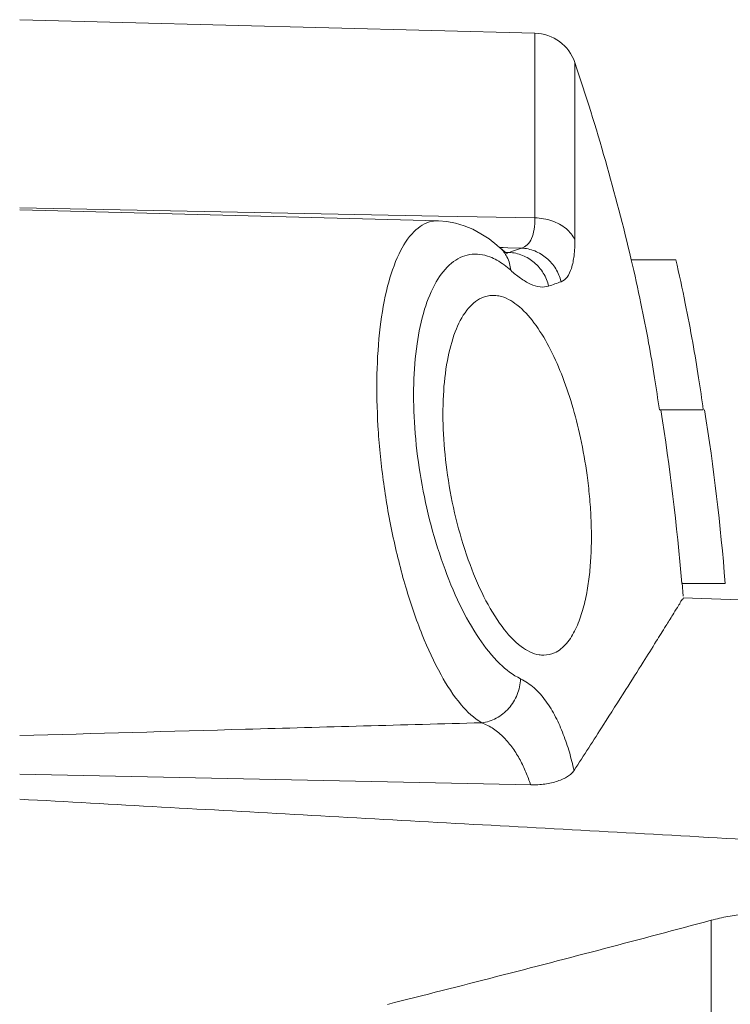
# Model space of a CAD drawing. Header units: millimetres. Extents: x -15538 to -14053, y -265397 to -264347.
# Tile 22 of 35: x -14457.91 to -14456.28, y -264926.03 to -264923.76. Entities that reach past the tile are written whole.
import ezdxf

# ---------------------------------------------------------------- set-up
doc = ezdxf.new("R2010")
doc.units = ezdxf.units.MM
doc.linetypes.add('ACAD_ISO08W100', pattern=[36, 24, -3, 6, -3])
doc.layers.get('0').update_dxf_attribs({"color": 20, "lineweight": 35})
doc.layers.add('-- CO_rury', color=51, linetype='Continuous', lineweight=9)

# ---------------------------------------------------------------- blocks, each defined once
blk = doc.blocks.new('-- CIEPŁOMIERZ ECHO II_15')
at = {"color": 50}
for points, knots in [([(8.3923, 3.71), (8.3802, 3.9278), (8.3681, 4.1455), (8.356, 4.3633), (8.356, 4.3633), (8.3438, 4.5838), (8.3316, 4.8044), (8.3194, 5.0249), (8.3194, 5.0249), (8.307, 5.2483), (8.2946, 5.4716), (8.2823, 5.695)], [0, 0, 0, 0, 0.333333, 0.333333, 0.333333, 0.333333, 0.666667, 0.666667, 0.666667, 0.666667, 1, 1, 1, 1]), ([(8.1292, 5.421), (8.1291, 5.4079), (8.1284, 5.3949), (8.1271, 5.3819), (8.1271, 5.3819), (8.1259, 5.3689), (8.1241, 5.3559), (8.1217, 5.3431), (8.1217, 5.3431), (8.1194, 5.3301), (8.1165, 5.3173), (8.1131, 5.3046)], [0, 0, 0, 0, 0.333333, 0.333333, 0.333333, 0.333333, 0.666667, 0.666667, 0.666667, 0.666667, 1, 1, 1, 1]), ([(7.9191, 4.5582), (7.9402, 4.6421), (7.9615, 4.7259), (7.983, 4.8096), (7.983, 4.8096), (8.0043, 4.8926), (8.0259, 4.9756), (8.0477, 5.0585), (8.0477, 5.0585), (8.0693, 5.1406), (8.0911, 5.2226), (8.1131, 5.3046)], [0, 0, 0, 0, 0.333333, 0.333333, 0.333333, 0.333333, 0.666667, 0.666667, 0.666667, 0.666667, 1, 1, 1, 1]), ([(9.6364, 5.2229), (9.6029, 5.2306), (9.5693, 5.2379), (9.5356, 5.2447), (9.5356, 5.2447), (9.5056, 5.2508), (9.4755, 5.2565), (9.4454, 5.2619), (9.4454, 5.2619), (9.4183, 5.2667), (9.3912, 5.2712), (9.3641, 5.2755), (9.3641, 5.2755), (9.3394, 5.2793), (9.3147, 5.2829), (9.29, 5.2863)], [0, 0, 0, 0, 0.25, 0.25, 0.25, 0.25, 0.5, 0.5, 0.5, 0.5, 0.75, 0.75, 0.75, 0.75, 1, 1, 1, 1]), ([(8.4586, 4.9882), (8.4934, 5.0108), (8.5284, 5.0333), (8.5633, 5.0557), (8.5633, 5.0557), (8.5906, 5.0732), (8.6179, 5.0906), (8.6452, 5.1079), (8.6452, 5.1079), (8.6663, 5.1212), (8.6873, 5.1345), (8.7084, 5.1478), (8.7084, 5.1478), (8.7244, 5.1578), (8.7404, 5.1678), (8.7564, 5.1778), (8.7564, 5.1778), (8.7682, 5.1852), (8.7801, 5.1925), (8.7919, 5.1999), (8.7919, 5.1999), (8.8004, 5.2052), (8.8089, 5.2106), (8.8173, 5.2157), (8.8173, 5.2157), (8.8231, 5.2191), (8.8288, 5.2224), (8.8346, 5.2264), (8.8346, 5.2264), (8.8384, 5.2289), (8.8422, 5.2317), (8.8458, 5.2333), (8.8458, 5.2333), (8.848, 5.2342), (8.8501, 5.2348), (8.8527, 5.2375), (8.8527, 5.2375), (8.854, 5.2389), (8.8555, 5.2408), (8.8562, 5.2397)], [0, 0, 0, 0, 0.1, 0.1, 0.1, 0.1, 0.2, 0.2, 0.2, 0.2, 0.3, 0.3, 0.3, 0.3, 0.4, 0.4, 0.4, 0.4, 0.5, 0.5, 0.5, 0.5, 0.6, 0.6, 0.6, 0.6, 0.7, 0.7, 0.7, 0.7, 0.8, 0.8, 0.8, 0.8, 0.9, 0.9, 0.9, 0.9, 1, 1, 1, 1]), ([(9.6364, 5.1202), (9.6029, 5.1281), (9.5692, 5.1355), (9.5355, 5.1425), (9.5355, 5.1425), (9.5054, 5.1487), (9.4753, 5.1546), (9.4451, 5.1601), (9.4451, 5.1601), (9.418, 5.165), (9.3909, 5.1696), (9.3638, 5.1739), (9.3638, 5.1739), (9.3392, 5.1778), (9.3146, 5.1815), (9.29, 5.1849)], [0, 0, 0, 0, 0.25, 0.25, 0.25, 0.25, 0.5, 0.5, 0.5, 0.5, 0.75, 0.75, 0.75, 0.75, 1, 1, 1, 1]), ([(8.7245, 4.9182), (8.7245, 4.9267), (8.7263, 4.9353), (8.7297, 4.9431), (8.7297, 4.9431), (8.7345, 4.9539), (8.7425, 4.9631), (8.7515, 4.9709), (8.7515, 4.9709), (8.7615, 4.9794), (8.7727, 4.9861), (8.7845, 4.9917), (8.7845, 4.9917), (8.7968, 4.9977), (8.8097, 5.0025), (8.8228, 5.0065), (8.8228, 5.0065), (8.8361, 5.0106), (8.8497, 5.0139), (8.8634, 5.0166), (8.8634, 5.0166), (8.8772, 5.0193), (8.8912, 5.0214), (8.9052, 5.0231), (8.9052, 5.0231), (8.9194, 5.0248), (8.9337, 5.026), (8.9481, 5.0269), (8.9481, 5.0269), (8.9631, 5.0277), (8.9782, 5.0282), (8.9933, 5.0282), (8.9933, 5.0282), (9.0093, 5.0283), (9.0253, 5.028), (9.0412, 5.0272), (9.0412, 5.0272), (9.0577, 5.0265), (9.0741, 5.0254), (9.0905, 5.0239), (9.0905, 5.0239), (9.1069, 5.0223), (9.1234, 5.0205), (9.1398, 5.0182)], [0, 0, 0, 0, 0.090909, 0.090909, 0.090909, 0.090909, 0.181818, 0.181818, 0.181818, 0.181818, 0.272727, 0.272727, 0.272727, 0.272727, 0.363636, 0.363636, 0.363636, 0.363636, 0.454545, 0.454545, 0.454545, 0.454545, 0.545455, 0.545455, 0.545455, 0.545455, 0.636364, 0.636364, 0.636364, 0.636364, 0.727273, 0.727273, 0.727273, 0.727273, 0.818182, 0.818182, 0.818182, 0.818182, 0.909091, 0.909091, 0.909091, 0.909091, 1, 1, 1, 1]), ([(9.1398, 5.0182), (9.1687, 5.0143), (9.1974, 5.0092), (9.2259, 5.003), (9.2259, 5.003), (9.2519, 4.9974), (9.2777, 4.9908), (9.3033, 4.9832), (9.3033, 4.9832), (9.3269, 4.9761), (9.3502, 4.9681), (9.3731, 4.9591), (9.3731, 4.9591), (9.3947, 4.9505), (9.4158, 4.941), (9.4364, 4.9301), (9.4364, 4.9301), (9.4555, 4.92), (9.4739, 4.9087), (9.4912, 4.8958), (9.4912, 4.8958), (9.5063, 4.8844), (9.5204, 4.8718), (9.5322, 4.8567), (9.5322, 4.8567), (9.5419, 4.8444), (9.55, 4.8304), (9.5529, 4.8152), (9.5529, 4.8152), (9.5538, 4.8105), (9.5542, 4.8057), (9.5541, 4.8009)], [0, 0, 0, 0, 0.125, 0.125, 0.125, 0.125, 0.25, 0.25, 0.25, 0.25, 0.375, 0.375, 0.375, 0.375, 0.5, 0.5, 0.5, 0.5, 0.625, 0.625, 0.625, 0.625, 0.75, 0.75, 0.75, 0.75, 0.875, 0.875, 0.875, 0.875, 1, 1, 1, 1]), ([(8.4254, 4.8887), (8.4253, 4.8942), (8.4254, 4.8997), (8.4257, 4.9051), (8.4257, 4.9051), (8.4261, 4.9105), (8.4266, 4.9158), (8.4273, 4.9212), (8.4273, 4.9212), (8.428, 4.9263), (8.4289, 4.9313), (8.4301, 4.9364), (8.4301, 4.9364), (8.4312, 4.9411), (8.4325, 4.9458), (8.434, 4.9504), (8.434, 4.9504), (8.4354, 4.9546), (8.437, 4.9588), (8.4389, 4.9629), (8.4389, 4.9629), (8.4406, 4.9666), (8.4426, 4.9701), (8.4448, 4.9735), (8.4448, 4.9735), (8.4467, 4.9766), (8.4489, 4.9794), (8.4514, 4.9821), (8.4514, 4.9821), (8.4535, 4.9843), (8.4559, 4.9864), (8.4586, 4.9882)], [0, 0, 0, 0, 0.125, 0.125, 0.125, 0.125, 0.25, 0.25, 0.25, 0.25, 0.375, 0.375, 0.375, 0.375, 0.5, 0.5, 0.5, 0.5, 0.625, 0.625, 0.625, 0.625, 0.75, 0.75, 0.75, 0.75, 0.875, 0.875, 0.875, 0.875, 1, 1, 1, 1]), ([(8.4586, 4.9882), (8.4726, 4.9851), (8.4866, 4.9815), (8.5004, 4.9775), (8.5004, 4.9775), (8.5143, 4.9734), (8.5282, 4.9688), (8.5417, 4.9635), (8.5417, 4.9635), (8.5554, 4.9583), (8.5687, 4.9524), (8.5817, 4.9457), (8.5817, 4.9457), (8.5944, 4.9391), (8.6068, 4.9317), (8.6184, 4.9233), (8.6184, 4.9233), (8.6295, 4.9153), (8.6398, 4.9063), (8.649, 4.8961), (8.649, 4.8961), (8.6573, 4.8867), (8.6646, 4.8763), (8.67, 4.8649)], [0, 0, 0, 0, 0.166667, 0.166667, 0.166667, 0.166667, 0.333333, 0.333333, 0.333333, 0.333333, 0.5, 0.5, 0.5, 0.5, 0.666667, 0.666667, 0.666667, 0.666667, 0.833333, 0.833333, 0.833333, 0.833333, 1, 1, 1, 1]), ([(9.5858, 4.9584), (9.5878, 4.9638), (9.5918, 4.9685), (9.5964, 4.9721), (9.5964, 4.9721), (9.6024, 4.9768), (9.6094, 4.9798), (9.6166, 4.9821), (9.6166, 4.9821), (9.6261, 4.9852), (9.6358, 4.987), (9.6456, 4.9882), (9.6456, 4.9882), (9.6578, 4.9896), (9.67, 4.9902), (9.6823, 4.9902)], [0, 0, 0, 0, 0.25, 0.25, 0.25, 0.25, 0.5, 0.5, 0.5, 0.5, 0.75, 0.75, 0.75, 0.75, 1, 1, 1, 1]), ([(9.6823, 4.9902), (9.6923, 4.9856), (9.7011, 4.9783), (9.7082, 4.9698), (9.7082, 4.9698), (9.7162, 4.9602), (9.722, 4.9491), (9.726, 4.9373), (9.726, 4.9373), (9.7304, 4.9247), (9.7326, 4.9113), (9.7329, 4.898)], [0, 0, 0, 0, 0.333333, 0.333333, 0.333333, 0.333333, 0.666667, 0.666667, 0.666667, 0.666667, 1, 1, 1, 1]), ([(9.5858, 4.9584), (9.5963, 4.9559), (9.6064, 4.9517), (9.6156, 4.946), (9.6156, 4.946), (9.6248, 4.9404), (9.6331, 4.9333), (9.6401, 4.925), (9.6401, 4.925), (9.647, 4.9169), (9.6526, 4.9077), (9.6566, 4.8977), (9.6566, 4.8977), (9.6605, 4.8879), (9.6628, 4.8774), (9.6633, 4.8669)], [0, 0, 0, 0, 0.25, 0.25, 0.25, 0.25, 0.5, 0.5, 0.5, 0.5, 0.75, 0.75, 0.75, 0.75, 1, 1, 1, 1]), ([(9.612, 4.8423), (9.6057, 4.8494), (9.5996, 4.8567), (9.5941, 4.8645), (9.5941, 4.8645), (9.5889, 4.8718), (9.5841, 4.8795), (9.5804, 4.8877), (9.5804, 4.8877), (9.5772, 4.8948), (9.5747, 4.9023), (9.5738, 4.9101), (9.5738, 4.9101), (9.5731, 4.9167), (9.5736, 4.9235), (9.5757, 4.9297)], [0, 0, 0, 0, 0.25, 0.25, 0.25, 0.25, 0.5, 0.5, 0.5, 0.5, 0.75, 0.75, 0.75, 0.75, 1, 1, 1, 1]), ([(9.5757, 4.9297), (9.5861, 4.9272), (9.5963, 4.923), (9.6055, 4.9174), (9.6055, 4.9174), (9.6147, 4.9118), (9.623, 4.9047), (9.63, 4.8965), (9.63, 4.8965), (9.6369, 4.8885), (9.6426, 4.8793), (9.6465, 4.8694), (9.6465, 4.8694), (9.6505, 4.8597), (9.6528, 4.8492), (9.6534, 4.8388)], [0, 0, 0, 0, 0.25, 0.25, 0.25, 0.25, 0.5, 0.5, 0.5, 0.5, 0.75, 0.75, 0.75, 0.75, 1, 1, 1, 1]), ([(9.1398, 4.6966), (9.1064, 4.7015), (9.0731, 4.7079), (9.0402, 4.7159), (9.0402, 4.7159), (9.0078, 4.7238), (8.9758, 4.7332), (8.9444, 4.7444), (8.9444, 4.7444), (8.9153, 4.7548), (8.8866, 4.7666), (8.859, 4.7806), (8.859, 4.7806), (8.835, 4.7927), (8.8118, 4.8063), (8.7903, 4.8224), (8.7903, 4.8224), (8.7732, 4.8351), (8.7572, 4.8493), (8.7443, 4.8666), (8.7443, 4.8666), (8.7351, 4.879), (8.7275, 4.8929), (8.7252, 4.9079), (8.7252, 4.9079), (8.7247, 4.9113), (8.7244, 4.9147), (8.7245, 4.9182)], [0, 0, 0, 0, 0.142857, 0.142857, 0.142857, 0.142857, 0.285714, 0.285714, 0.285714, 0.285714, 0.428571, 0.428571, 0.428571, 0.428571, 0.571429, 0.571429, 0.571429, 0.571429, 0.714286, 0.714286, 0.714286, 0.714286, 0.857143, 0.857143, 0.857143, 0.857143, 1, 1, 1, 1]), ([(8.4254, 4.888), (8.4352, 4.8848), (8.4449, 4.8812), (8.4544, 4.8773), (8.4544, 4.8773), (8.464, 4.8732), (8.4735, 4.8688), (8.4827, 4.8638), (8.4827, 4.8638), (8.492, 4.8587), (8.5011, 4.8532), (8.5098, 4.847), (8.5098, 4.847), (8.5184, 4.8408), (8.5267, 4.834), (8.5343, 4.8266), (8.5343, 4.8266), (8.5417, 4.8192), (8.5486, 4.8112), (8.5544, 4.8025), (8.5544, 4.8025), (8.5602, 4.794), (8.565, 4.7849), (8.5686, 4.7753)], [0, 0, 0, 0, 0.166667, 0.166667, 0.166667, 0.166667, 0.333333, 0.333333, 0.333333, 0.333333, 0.5, 0.5, 0.5, 0.5, 0.666667, 0.666667, 0.666667, 0.666667, 0.833333, 0.833333, 0.833333, 0.833333, 1, 1, 1, 1]), ([(9.6633, 4.8669), (9.6647, 4.8719), (9.6674, 4.8766), (9.671, 4.8804), (9.671, 4.8804), (9.675, 4.8847), (9.6801, 4.8878), (9.6854, 4.8902), (9.6854, 4.8902), (9.6921, 4.8931), (9.6991, 4.8949), (9.7063, 4.8961), (9.7063, 4.8961), (9.7151, 4.8975), (9.724, 4.898), (9.7329, 4.898)], [0, 0, 0, 0, 0.25, 0.25, 0.25, 0.25, 0.5, 0.5, 0.5, 0.5, 0.75, 0.75, 0.75, 0.75, 1, 1, 1, 1]), ([(8.67, 4.8649), (8.6576, 4.8644), (8.6452, 4.8617), (8.6337, 4.8571), (8.6337, 4.8571), (8.6221, 4.8525), (8.6113, 4.8458), (8.6019, 4.8376), (8.6019, 4.8376), (8.5928, 4.8294), (8.585, 4.8198), (8.5792, 4.8089), (8.5792, 4.8089), (8.5736, 4.7985), (8.5699, 4.787), (8.5686, 4.7753)], [0, 0, 0, 0, 0.25, 0.25, 0.25, 0.25, 0.5, 0.5, 0.5, 0.5, 0.75, 0.75, 0.75, 0.75, 1, 1, 1, 1]), ([(8.67, 4.8649), (8.6784, 4.8471), (8.6908, 4.8313), (8.7046, 4.8171), (8.7046, 4.8171), (8.7222, 4.799), (8.742, 4.7835), (8.7629, 4.7695), (8.7629, 4.7695), (8.7877, 4.7528), (8.8139, 4.7382), (8.8409, 4.7251), (8.8409, 4.7251), (8.8712, 4.7105), (8.9023, 4.6977), (8.934, 4.6864), (8.934, 4.6864), (8.9677, 4.6744), (9.002, 4.6641), (9.0367, 4.6553), (9.0367, 4.6553), (9.0718, 4.6464), (9.1073, 4.6391), (9.1431, 4.6333), (9.1431, 4.6333), (9.1782, 4.6276), (9.2135, 4.6234), (9.2489, 4.6209), (9.2489, 4.6209), (9.2826, 4.6185), (9.3163, 4.6176), (9.35, 4.6185), (9.35, 4.6185), (9.3809, 4.6193), (9.4118, 4.6217), (9.4424, 4.6262), (9.4424, 4.6262), (9.4694, 4.6301), (9.4962, 4.6357), (9.5222, 4.6437), (9.5222, 4.6437), (9.5441, 4.6505), (9.5655, 4.6591), (9.5855, 4.6706), (9.5855, 4.6706), (9.6017, 4.68), (9.6169, 4.6913), (9.6287, 4.7059), (9.6287, 4.7059), (9.6385, 4.718), (9.646, 4.7325), (9.6485, 4.7478), (9.6485, 4.7478), (9.6511, 4.7632), (9.6486, 4.7795), (9.643, 4.7942), (9.643, 4.7942), (9.6409, 4.7998), (9.6384, 4.8051), (9.6356, 4.8102)], [0, 0, 0, 0, 0.066667, 0.066667, 0.066667, 0.066667, 0.133333, 0.133333, 0.133333, 0.133333, 0.2, 0.2, 0.2, 0.2, 0.266667, 0.266667, 0.266667, 0.266667, 0.333333, 0.333333, 0.333333, 0.333333, 0.4, 0.4, 0.4, 0.4, 0.466667, 0.466667, 0.466667, 0.466667, 0.533333, 0.533333, 0.533333, 0.533333, 0.6, 0.6, 0.6, 0.6, 0.666667, 0.666667, 0.666667, 0.666667, 0.733333, 0.733333, 0.733333, 0.733333, 0.8, 0.8, 0.8, 0.8, 0.866667, 0.866667, 0.866667, 0.866667, 0.933333, 0.933333, 0.933333, 0.933333, 1, 1, 1, 1]), ([(9.612, 4.8423), (9.6227, 4.8414), (9.6334, 4.8385), (9.643, 4.8336), (9.643, 4.8336), (9.6508, 4.8295), (9.6579, 4.8241), (9.6638, 4.8176)], [0, 0, 0, 0, 0.5, 0.5, 0.5, 0.5, 1, 1, 1, 1]), ([(9.6638, 4.8176), (9.6638, 4.8176), (9.6582, 4.8241), (9.6582, 4.8241), (9.6582, 4.8241), (9.6582, 4.8241), (9.6543, 4.829), (9.6543, 4.829), (9.6543, 4.829), (9.6543, 4.829), (9.6517, 4.8328), (9.6517, 4.8328), (9.6517, 4.8328), (9.6517, 4.8328), (9.6505, 4.8349), (9.6505, 4.8349)], [0, 0, 0, 0, 0.25, 0.25, 0.25, 0.25, 0.5, 0.5, 0.5, 0.5, 0.75, 0.75, 0.75, 0.75, 1, 1, 1, 1]), ([(9.7264, 4.6755), (9.7264, 4.6755), (9.7248, 4.6946), (9.7248, 4.6946), (9.7248, 4.6946), (9.7248, 4.6946), (9.721, 4.7148), (9.721, 4.7148), (9.721, 4.7148), (9.721, 4.7148), (9.715, 4.7348), (9.715, 4.7348), (9.715, 4.7348), (9.715, 4.7348), (9.7068, 4.7545), (9.7068, 4.7545), (9.7068, 4.7545), (9.7068, 4.7545), (9.6965, 4.7736), (9.6965, 4.7736), (9.6965, 4.7736), (9.6965, 4.7736), (9.6843, 4.7922), (9.6843, 4.7922), (9.6843, 4.7922), (9.6843, 4.7922), (9.6702, 4.8102), (9.6702, 4.8102), (9.6702, 4.8102), (9.6702, 4.8102), (9.6638, 4.8175), (9.6638, 4.8175)], [0, 0, 0, 0, 0.125, 0.125, 0.125, 0.125, 0.25, 0.25, 0.25, 0.25, 0.375, 0.375, 0.375, 0.375, 0.5, 0.5, 0.5, 0.5, 0.625, 0.625, 0.625, 0.625, 0.75, 0.75, 0.75, 0.75, 0.875, 0.875, 0.875, 0.875, 1, 1, 1, 1]), ([(9.5541, 4.8009), (9.5539, 4.7922), (9.5521, 4.7833), (9.5487, 4.7753), (9.5487, 4.7753), (9.5428, 4.7616), (9.532, 4.7503), (9.52, 4.7411), (9.52, 4.7411), (9.5049, 4.7294), (9.488, 4.7211), (9.4704, 4.7144), (9.4704, 4.7144), (9.4489, 4.7062), (9.4265, 4.7004), (9.4038, 4.6962), (9.4038, 4.6962), (9.3773, 4.6913), (9.3505, 4.6885), (9.3237, 4.687), (9.3237, 4.687), (9.2939, 4.6855), (9.2641, 4.6856), (9.2344, 4.6872), (9.2344, 4.6872), (9.2027, 4.6888), (9.1712, 4.692), (9.1398, 4.6966)], [0, 0, 0, 0, 0.142857, 0.142857, 0.142857, 0.142857, 0.285714, 0.285714, 0.285714, 0.285714, 0.428571, 0.428571, 0.428571, 0.428571, 0.571429, 0.571429, 0.571429, 0.571429, 0.714286, 0.714286, 0.714286, 0.714286, 0.857143, 0.857143, 0.857143, 0.857143, 1, 1, 1, 1]), ([(8.5388, 3.71), (8.5438, 3.8836), (8.5487, 4.0573), (8.5536, 4.2309), (8.5536, 4.2309), (8.5587, 4.4124), (8.5636, 4.5938), (8.5686, 4.7753)], [0, 0, 0, 0, 0.5, 0.5, 0.5, 0.5, 1, 1, 1, 1]), ([(8.5686, 4.7753), (8.5789, 4.7572), (8.5938, 4.7419), (8.6099, 4.7283), (8.6099, 4.7283), (8.6313, 4.7102), (8.6547, 4.6951), (8.6791, 4.6816), (8.6791, 4.6816), (8.7088, 4.6651), (8.7398, 4.6509), (8.7714, 4.6382), (8.7714, 4.6382), (8.8074, 4.6238), (8.8442, 4.6113), (8.8814, 4.6003), (8.8814, 4.6003), (8.9214, 4.5885), (8.9618, 4.5785), (9.0026, 4.5699), (9.0026, 4.5699), (9.0442, 4.5611), (9.0861, 4.5539), (9.1282, 4.5483), (9.1282, 4.5483), (9.1696, 4.5427), (9.2113, 4.5386), (9.253, 4.5362), (9.253, 4.5362), (9.2927, 4.5338), (9.3325, 4.5329), (9.3722, 4.5338), (9.3722, 4.5338), (9.4087, 4.5346), (9.4451, 4.537), (9.4813, 4.5413), (9.4813, 4.5413), (9.5129, 4.5452), (9.5444, 4.5506), (9.5754, 4.5585), (9.5754, 4.5585), (9.601, 4.5651), (9.6262, 4.5735), (9.6502, 4.5849), (9.6502, 4.5849), (9.6688, 4.5937), (9.6867, 4.6044), (9.7013, 4.6194), (9.7013, 4.6194), (9.7126, 4.6309), (9.722, 4.6449), (9.725, 4.6605), (9.725, 4.6605), (9.726, 4.6653), (9.7263, 4.6703), (9.7261, 4.6753)], [0, 0, 0, 0, 0.071429, 0.071429, 0.071429, 0.071429, 0.142857, 0.142857, 0.142857, 0.142857, 0.214286, 0.214286, 0.214286, 0.214286, 0.285714, 0.285714, 0.285714, 0.285714, 0.357143, 0.357143, 0.357143, 0.357143, 0.428571, 0.428571, 0.428571, 0.428571, 0.5, 0.5, 0.5, 0.5, 0.571429, 0.571429, 0.571429, 0.571429, 0.642857, 0.642857, 0.642857, 0.642857, 0.714286, 0.714286, 0.714286, 0.714286, 0.785714, 0.785714, 0.785714, 0.785714, 0.857143, 0.857143, 0.857143, 0.857143, 0.928571, 0.928571, 0.928571, 0.928571, 1, 1, 1, 1])]:
    blk.add_open_spline(points, degree=3, knots=knots, dxfattribs=at)
for points in [[(8.8407, 5.695), (8.8407, 5.695), (8.8566, 5.2396), (8.8566, 5.2396)], [(8.89, 5.2364), (8.89, 5.2364), (8.89, 5.3367), (8.89, 5.3367)], [(9.29, 5.2893), (9.1573, 5.3103), (9.0239, 5.3262), (8.89, 5.3367)], [(3.1291, 5.3046), (3.1291, 5.3046), (8.1131, 5.3046), (8.1131, 5.3046)], [(9.29, 5.1849), (9.29, 5.1849), (9.29, 5.2863), (9.29, 5.2863)], [(8.8914, 5.2372), (8.8914, 5.2372), (8.8604, 5.2396), (8.8604, 5.2396)], [(9.29, 5.188), (9.1574, 5.2095), (9.0239, 5.2256), (8.89, 5.2364)], [(9.6364, 5.1202), (9.6364, 5.1202), (9.6364, 5.2229), (9.6364, 5.2229)], [(10.091, 4.9902), (9.9416, 5.0406), (9.7899, 5.084), (9.6364, 5.1202)], [(9.6823, 4.9902), (9.6823, 4.9902), (10.091, 4.9902), (10.091, 4.9902)], [(10.1589, 4.898), (10.1578, 4.9399), (10.1307, 4.9767), (10.091, 4.9902)], [(9.5858, 4.9584), (9.5823, 4.9489), (9.5789, 4.9393), (9.5757, 4.9297)], [(8.4496, 3.71), (8.442, 4.1032), (8.4339, 4.4965), (8.4254, 4.8897)], [(9.7329, 4.898), (9.7329, 4.898), (10.1589, 4.898), (10.1589, 4.898)], [(9.7372, 4.6757), (9.7372, 4.6757), (9.7329, 4.898), (9.7329, 4.898)], [(10.1589, 4.898), (10.1589, 4.898), (10.19, 3.71), (10.19, 3.71)], [(9.6633, 4.8669), (9.6611, 4.8609), (9.6589, 4.8547), (9.6568, 4.8486)], [(9.6642, 4.8352), (9.6642, 4.8352), (9.6633, 4.8669), (9.6633, 4.8669)], [(9.6356, 4.8102), (9.6291, 4.8218), (9.6209, 4.8324), (9.612, 4.8423)], [(9.6534, 4.8388), (9.653, 4.8374), (9.6527, 4.8359), (9.6525, 4.8345)], [(9.6568, 4.8486), (9.6556, 4.8453), (9.6545, 4.8421), (9.6534, 4.8388)], [(9.6535, 4.8349), (9.6535, 4.8349), (9.6534, 4.8388), (9.6534, 4.8388)], [(9.6522, 4.8327), (9.6522, 4.8325), (9.6522, 4.8323), (9.6521, 4.8322)], [(9.6525, 4.8345), (9.6524, 4.8339), (9.6523, 4.8333), (9.6522, 4.8327)], [(9.6536, 4.83), (9.6536, 4.83), (9.6535, 4.8349), (9.6535, 4.8349)], [(9.6638, 4.8176), (9.6638, 4.8176), (9.6638, 4.8175), (9.6638, 4.8175)], [(9.6644, 4.8245), (9.6644, 4.8245), (9.6642, 4.8352), (9.6642, 4.8352)], [(9.6646, 4.8175), (9.6646, 4.8175), (9.6644, 4.8245), (9.6644, 4.8245)], [(9.7263, 4.6757), (9.7263, 4.6757), (9.7516, 3.71), (9.7516, 3.71)], [(9.7264, 4.6753), (9.7264, 4.6753), (9.7264, 4.6754), (9.7264, 4.6754)], [(9.756, 3.71), (9.756, 3.71), (9.7372, 4.6757), (9.7372, 4.6757)]]:
    blk.add_open_spline(points, degree=3, dxfattribs=at)
blk = doc.blocks.new('*U187')
at = {"linetype": 'Continuous', "lineweight": 0}
blk.add_blockref('-- CIEPŁOMIERZ ECHO II_15', (2.6184, -0.0025), dxfattribs=at)

msp = doc.modelspace()

# ---------------------------------------------------------------- block references
at = {"layer": '-- CO_rury', "linetype": 'ACAD_ISO08W100', "ltscale": 20, "xscale": -1, "rotation": 269.9999999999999}
msp.add_blockref('*U187', (-14461.6211, -264936.5721, 0), dxfattribs=at)

doc.saveas('drawing.dxf')
